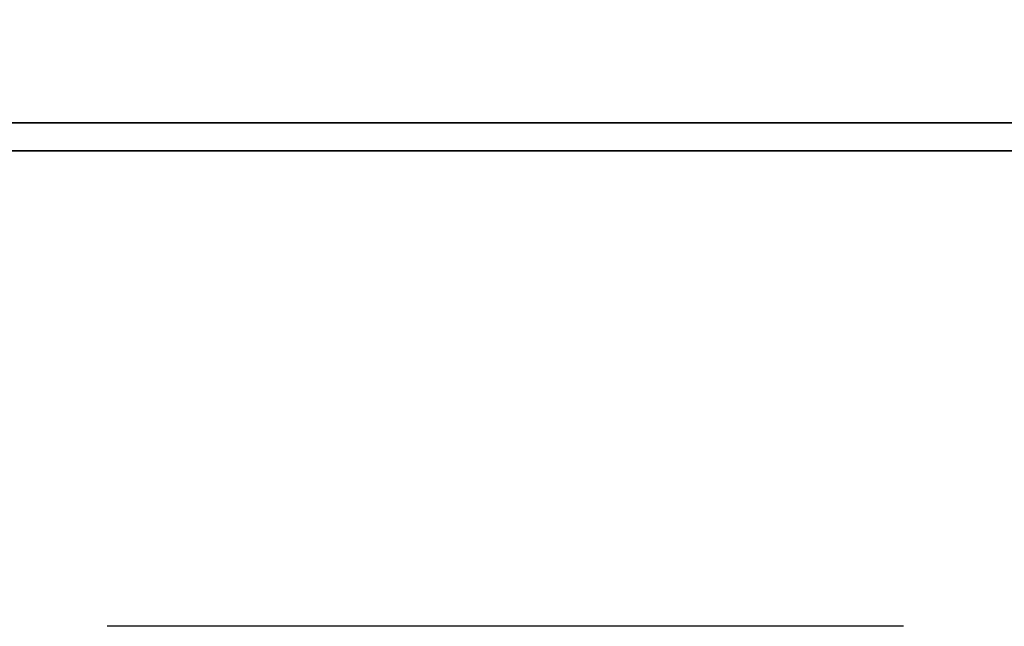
# Model space of a CAD drawing. Extents: x 904 to 1168, y 87 to 232.
# Tile 30 of 45: x 1119.94 to 1126.13, y 148.65 to 152.45. Entities that reach past the tile are written whole.
import ezdxf

# ---------------------------------------------------------------- set-up
doc = ezdxf.new("R2010")
doc.units = 0
doc.header["$MEASUREMENT"] = 0
doc.linetypes.add('CL-5', pattern=[7.1, 5, -1, 0.1, -1])
for name, color, linetype in [('CL', 1, 'CL-5'), ('DIM', 4, 'CONTINUOUS'), ('layer 1', 7, 'CONTINUOUS')]:
    doc.layers.add(name, color=color, linetype=linetype)

# ---------------------------------------------------------------- blocks, each defined once
blk = doc.blocks.new('TBI MOTION logo(完整正式版)')
at = {"layer": 'layer 1', "color": 22, "lineweight": 35}
blk.add_open_spline([(75.90875, -9.47875), (75.90875, -9.47875), (75.90875, -12.28625), (75.90875, -12.28625), (75.90875, -12.28625), (75.90875, -12.28625), (75.90875, -12.47875), (75.90875, -12.47875), (75.90875, -12.47875), (75.90875, -12.47875), (75.71625, -12.47875), (75.71625, -12.47875), (75.71625, -12.47875), (75.71625, -12.47875), (-88.32874999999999, -12.47875), (-88.32874999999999, -12.47875), (-88.32874999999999, -12.47875), (-88.32874999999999, -12.47875), (-88.32874999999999, -13.29375), (-88.32874999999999, -13.29375), (-88.32874999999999, -13.29375), (-88.32874999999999, -13.29375), (82.89125, -13.29375), (82.89125, -13.29375), (82.89125, -13.29375), (82.89125, -13.29375), (75.90875, -9.47875), (75.90875, -9.47875)], degree=3, knots=[0, 0, 0, 0, 0.1428571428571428, 0.1428571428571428, 0.1428571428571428, 0.1428571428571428, 0.2857142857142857, 0.2857142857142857, 0.2857142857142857, 0.2857142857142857, 0.4285714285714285, 0.4285714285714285, 0.4285714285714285, 0.4285714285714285, 0.5714285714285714, 0.5714285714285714, 0.5714285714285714, 0.5714285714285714, 0.7142857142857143, 0.7142857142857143, 0.7142857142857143, 0.7142857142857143, 0.8571428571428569, 0.8571428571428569, 0.8571428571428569, 0.8571428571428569, 1, 1, 1, 1], dxfattribs=at)

msp = doc.modelspace()

# ---------------------------------------------------------------- linework, layer by layer
at = {"layer": 'CL', "color": 7}
msp.add_line((1168.092625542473, 148.6471957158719), (1072.117100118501, 148.6471957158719), dxfattribs=at)

# ---------------------------------------------------------------- block references
at = {"layer": 'DIM', "xscale": 0.2159999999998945, "yscale": 0.2159999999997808, "zscale": 0.216}
msp.add_blockref('TBI MOTION logo(完整正式版)', (1131.055074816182, 154.5021593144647), dxfattribs=at)

doc.saveas('drawing.dxf')
